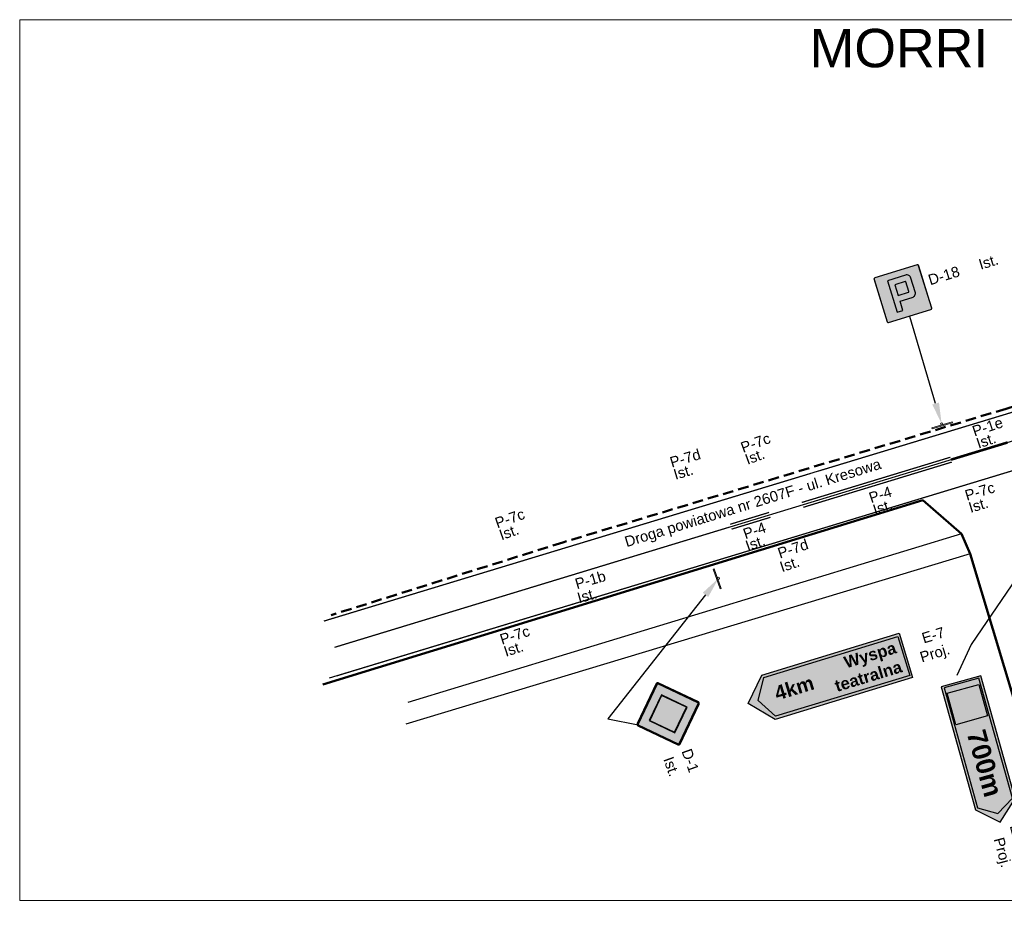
# Model space of a CAD drawing. Header units: millimetres. Extents: x -32728 to 16036, y -21222 to 1675.
# Tile 6 of 58: x 66 to 159, y 461 to 547. Entities that reach past the tile are written whole.
import ezdxf
from ezdxf import colors
from ezdxf.entities.mleader import LeaderData, LeaderLine
from ezdxf.math import Vec2, Vec3

# ---------------------------------------------------------------- set-up
doc = ezdxf.new("R2010")
doc.units = ezdxf.units.MM
for name, pattern in [('2', [1.5, 1, -0.5]), ('P-1B', [6, 2, -4]), ('P-1E', [2, 0, -1, 1]), ('P-7c', [2, 1, -1]), ('P-7d', [1, 1, 0])]:
    doc.linetypes.add(name, pattern=pattern)
doc.layers.add('0  podklady', color=250, linetype='Continuous', lineweight=5, plot=False)
doc.layers.add('pomoc', color=2, linetype='Continuous', lineweight=30, plot=False)
for name, color, linetype, lineweight in [('10 znaki pionowe istniejące', 251, 'Continuous', 15), ('10 znaki pionowe projektowane', 1, 'Continuous', 15), ('10 znaki poziome istniejące', 251, 'Continuous', 15), ('2 droga', 250, 'Continuous', 50)]:
    doc.layers.add(name, color=color, linetype=linetype, lineweight=lineweight)
doc.layers.add('2 krawedz jezdni', color=7, linetype='2', lineweight=50, true_color=0x000000)
doc.layers.add('4 wymiary', color=7, linetype='Continuous', lineweight=15, true_color=0x000000)
doc.layers.add('a znaki kierunku i miejscowosci', color=250, linetype='Continuous')
doc.layers.add('a znaki szlaki rowerowe', color=7, linetype='Continuous')
for name, color, linetype, true_color in [('ZWTraffic_Grey_0_0_0', 7, 'Continuous', 0x000000), ('ZWTraffic_Grey_2', 7, 'Continuous', 0xe1e1e1), ('ZWTraffic_Grey_255_255_255', 7, 'Continuous', 0xffffff), ('ZWTraffic_Grey_5', 7, 'Continuous', 0x1d1d1d)]:
    doc.layers.add(name, color=color, linetype=linetype, true_color=true_color)
doc.styles.add('ARIAL', font='arial.ttf')
doc.styles.add('plan', font='arial.ttf', dxfattribs={"height": 1})
doc.styles.get("Standard").update_dxf_attribs({"font": 'arial.ttf'})
doc.styles.add('znaki', font='arial.ttf')
picture_1 = doc.add_image_def('image49.png', size_in_pixel=(1872, 874))
picture_2 = doc.add_image_def('image115.png', size_in_pixel=(746, 746))

# ---------------------------------------------------------------- blocks, each defined once
blk = doc.blocks.new('Słupek')
h = blk.add_hatch(color=256)
h.paths.add_polyline_path([(-50, -5), (0, -5), (50, -5), (50, -10), (-50, -10)])
h.paths.add_polyline_path([(5, 0, 1), (-5, 0, 1)])
at = {"color": 7}
blk.add_lwpolyline([(-50, -5), (50, -5), (50, -10), (-50, -10)], close=True, dxfattribs=at)
blk.add_circle((0, 0), 5, dxfattribs=at)
blk = doc.blocks.new('P_Opis_Pionowe')
for tag, p in [('Symbol', (0, 0)), ('Stan', (5, 0))]:
    blk.add_attdef(tag, p, '', height=1)
at = {"flags": 1}
for tag, p in [('Wielkość', (0, -1.2)), ('Odblaskowość', (0, -2.4)), ('Aktywny', (0, -3.6)), ('Ilość', (0, -4.8)), ('Dodatkowe', (0, -6)), ('Kilometraż', (0, -7.2)), ('NrDrogi', (0, -8.4))]:
    blk.add_attdef(tag, p, '', height=1, dxfattribs=at)
blk = doc.blocks.new('D-18_')
at = {"layer": 'ZWTraffic_Grey_255_255_255'}
h = blk.add_hatch(color=256, dxfattribs=at)
h.dxf.hatch_style = 1
h.paths.add_polyline_path([(-450, 30, 0.414214), (-420, 0), (0, 0), (420, 0, 0.414214), (450, 30), (450, 870, 0.414214), (420, 900), (-420, 900, 0.414214), (-450, 870)])
h.paths.add_polyline_path([(-441, 30, 0.414214), (-420, 9), (420, 9, 0.414214), (441, 30), (441, 870, 0.414214), (420, 891), (-420, 891, 0.414214), (-441, 870)], flags=16)
h.paths.add_polyline_path([(-390, 240), (-390, 795), (-240, 795), (-240, 613), (90, 613), (90, 878), (293, 878), (293, 22), (90, 22), (90, 422), (-240, 422), (-240, 240)], flags=0)
h.paths.add_polyline_path([(-382, 248), (-382, 788), (-247, 788), (-247, 613), (-247, 248)], flags=0)
h = blk.add_hatch(color=256, dxfattribs=at)
h.dxf.hatch_style = 1
h.paths.add_polyline_path([(-209, 148), (-209, 772), (149, 772, -0.414244), (233, 688), (233, 414, -0.414214), (149, 330), (-93, 330), (-93, 147)])
h.paths.add_polyline_path([(-93, 446), (-93, 658), (107, 658, -0.425229), (117, 647), (117, 456, -0.414214), (107, 445)], flags=16)
at = {"layer": 'ZWTraffic_Grey_5'}
h = blk.add_hatch(color=256, dxfattribs=at)
h.dxf.hatch_style = 1
h.paths.add_polyline_path([(-441, 30), (-441, 870, -0.414214), (-420, 891), (420, 891, -0.414214), (441, 870), (441, 30, -0.414214), (420, 9), (-420, 9, -0.414214)])
h.paths.add_polyline_path([(-209, 148), (-209, 772), (149, 772, -0.414244), (233, 688), (233, 414, -0.414214), (149, 330), (-93, 330), (-93, 147)], flags=16)
h.paths.add_polyline_path([(-93, 446), (-93, 658), (107, 658, -0.425229), (117, 647), (117, 456, -0.414214), (107, 445)], flags=0)
h = blk.add_hatch(color=256, dxfattribs=at)
h.dxf.hatch_style = 1
h.paths.add_polyline_path([(-93, 446), (-93, 658), (107, 658, -0.425229), (117, 647), (117, 456, -0.414214), (107, 445)])
at = {"layer": 'ZWTraffic_Grey_255_255_255'}
for points in [[(-420, 9), (420, 9, 0.414214), (441, 30), (441, 870, 0.414214), (420, 891), (-420, 891, 0.414214), (-441, 870), (-441, 30, 0.414214), (-420, 9)], [(233, 414), (233, 688, 0.414244), (149, 772), (-209, 772), (-209, 148), (-93, 147), (-93, 330), (149, 330, 0.414214)], [(107, 445, 0.414404), (117, 456), (117, 647, 0.425229), (107, 658), (-93, 658), (-93, 446), (107, 445)]]:
    blk.add_lwpolyline(points, format="xyb", close=True, dxfattribs=at)
at = {"layer": 'ZWTraffic_Grey_5', "const_width": 5}
blk.add_lwpolyline([(-420, 0), (420, 0, 0.414214), (450, 30), (450, 870, 0.414214), (420, 900), (-420, 900, 0.414214), (-450, 870), (-450, 30, 0.414214)], format="xyb", close=True, dxfattribs=at)
blk = doc.blocks.new('D-1_')
at = {"layer": 'ZWTraffic_Grey_0_0_0'}
h = blk.add_hatch(color=256, dxfattribs=at)
h.dxf.hatch_style = 1
h.paths.add_polyline_path([(-615, 603), (-21, 9, 0.414214), (21, 9), (615, 603, 0.414214), (615, 645), (21, 1239, 0.414214), (-21, 1239), (-615, 645, 0.414214)])
h.paths.add_polyline_path([(-602, 615), (-8, 22, 0.414214), (8, 22), (602, 615, 0.414214), (602, 632), (8, 1226, 0.414214), (-8, 1226), (-602, 632, 0.414214)], flags=16)
h.paths.add_polyline_path([(0, 242), (-382, 624), (0, 1006), (382, 624)], flags=0)
h.paths.add_polyline_path([(0, 255), (-369, 624), (0, 993), (369, 624)], flags=0)
h = blk.add_hatch(color=256, dxfattribs=at)
h.dxf.hatch_style = 1
h.paths.add_polyline_path([(-381, 624), (0, 1006), (382, 624), (0, 242)])
h.paths.add_polyline_path([(-369, 624), (0, 993), (369, 624), (0, 255)], flags=16)
at = {"layer": 'ZWTraffic_Grey_2'}
h = blk.add_hatch(color=256, dxfattribs=at)
h.dxf.hatch_style = 1
h.paths.add_polyline_path([(0, 255), (369, 624), (0, 993), (-369, 624)])
at = {"layer": 'ZWTraffic_Grey_255_255_255'}
h = blk.add_hatch(color=256, dxfattribs=at)
h.dxf.hatch_style = 1
h.paths.add_polyline_path([(-602, 615, -0.414214), (-602, 632), (-8, 1226, -0.414214), (8, 1226), (602, 632, -0.414214), (602, 615), (8, 22, -0.414214), (-8, 22)])
h.paths.add_polyline_path([(-381, 624), (0, 1006), (382, 624), (0, 242)], flags=16)
h.paths.add_polyline_path([(-369, 624), (0, 993), (369, 624), (0, 255)], flags=0)
at = {"layer": 'ZWTraffic_Grey_0_0_0'}
for points in [[(21, 9), (615, 603, 0.414214), (615, 645), (21, 1239, 0.414214), (-21, 1239), (-615, 645, 0.414214), (-615, 603), (-21, 9, 0.414214)], [(8, 22), (602, 615, 0.414214), (602, 632), (8, 1226, 0.414214), (-8, 1226), (-602, 632, 0.414214), (-602, 615), (-8, 22, 0.414214), (8, 22)]]:
    blk.add_lwpolyline(points, format="xyb", close=True, dxfattribs=at)
for points in [[(0, 242), (382, 624), (0, 1006), (-381, 624), (0, 242)], [(0, 255), (369, 624), (0, 993), (-369, 624), (0, 255)]]:
    blk.add_lwpolyline(points, close=True, dxfattribs=at)
blk = doc.blocks.new('P_Opis_Poziome')
for tag, p in [('SYMBOL', (0, 0)), ('DŁUGOŚĆ', (0, -1.2)), ('STAN', (0, -2.4))]:
    blk.add_attdef(tag, p, '', height=1)
at = {"flags": 1}
for tag, p in [('Powierzchnia', (0, -3.6)), ('Powierzchnia_na_mb', (0, -4.8))]:
    blk.add_attdef(tag, p, '', height=1, dxfattribs=at)
blk = doc.blocks.new('zw$9148')
at = {"layer": 'a znaki szlaki rowerowe'}
h = blk.add_hatch(color=22, dxfattribs=at)
h.dxf.hatch_style = 1
h.paths.add_polyline_path([(0, 0), (6.041, 0), (6.933, 0.975), (6.041, 1.95), (0, 1.95)])
h.paths.add_polyline_path([(0.087, 0.12), (5.988, 0.12), (6.502, 0.975), (5.988, 1.83), (0.087, 1.83)], flags=16)
blk.add_hatch(color=255, dxfattribs=at).paths.add_polyline_path([(0.087, 0.12), (5.988, 0.12), (6.502, 0.975), (5.988, 1.83), (0.087, 1.83)])
at = {"layer": 'a znaki szlaki rowerowe', "color": 22}
for p, q in [((6.933, 0.975), (6.041, 1.95)), ((6.041, 0), (6.933, 0.975))]:
    blk.add_line(p, q, dxfattribs=at)
for points in [[(6.041, 1.95), (0, 1.95), (0, 0), (6.041, 0)], [(6.502, 0.975), (5.988, 1.83), (0.087, 1.83), (0.087, 0.12), (5.988, 0.12), (6.502, 0.975)]]:
    blk.add_lwpolyline(points, dxfattribs=at)
at = {"layer": 'a znaki szlaki rowerowe', "color": 22, "insert": (2.433, 1.476), "char_height": 0.90214, "attachment_point": 1, "style": 'ARIAL'}
blk.add_mtext('{\\fArial|b1|i0|c238|p34;700m}', dxfattribs=at)
at = {"layer": 'a znaki kierunku i miejscowosci', "color": 255}
image = blk.add_image(picture_2, insert=(0.37, 0.193), size_in_units=(1.554, 1.554), rotation=0, dxfattribs=at)
image.dxf.flags = 7
blk = doc.blocks.new('zw$C90A')
at = {"layer": 'a znaki szlaki rowerowe'}
h = blk.add_hatch(color=22, dxfattribs=at)
h.dxf.hatch_style = 1
h.paths.add_polyline_path([(0, 2.413), (2.007, 4.607), (15.599, 4.607), (15.599, 0.22), (2.007, 0.22)])
h.paths.add_polyline_path([(0.969, 2.413), (2.126, 4.337), (15.403, 4.337), (15.403, 0.49), (2.126, 0.49)], flags=16)
blk.add_hatch(color=255, dxfattribs=at).paths.add_polyline_path([(0.969, 2.413), (2.126, 4.337), (15.403, 4.337), (15.403, 0.49), (2.126, 0.49)])
at = {"layer": 'a znaki szlaki rowerowe', "color": 22}
for p, q in [((0, 2.413), (2.007, 4.607)), ((2.007, 0.22), (0, 2.413))]:
    blk.add_line(p, q, dxfattribs=at)
for points in [[(0.969, 2.413), (2.126, 4.337), (15.403, 4.337), (15.403, 0.49), (2.126, 0.49), (0.969, 2.413)], [(2.007, 4.607), (15.599, 4.607), (15.599, 0.22), (2.007, 0.22)]]:
    blk.add_lwpolyline(points, dxfattribs=at)
at = {"layer": '10 znaki pionowe projektowane', "insert": (19.726, 3.998), "char_height": 1, "width": 3.50838, "attachment_point": 3, "style": 'znaki'}
blk.add_mtext('E-7\\PProj.', dxfattribs=at)
at = {"layer": 'a znaki szlaki rowerowe', "color": 22, "attachment_point": 3, "style": 'ARIAL'}
for s, insert, char_height in [('{\\fArial|b1|i0|c238|p34;Wyspa \\Pteatralna}', (14.907, 4.004), 1.125), ('{\\fArial|b1|i0|c238|p34;4km}', (6.482, 3.224), 1.35321)]:
    blk.add_mtext(s, dxfattribs=dict(at, insert=insert, char_height=char_height))

msp = doc.modelspace()

# ---------------------------------------------------------------- linework, layer by layer
at = {"layer": '10 znaki poziome istniejące', "linetype": 'P-7d', "const_width": 0.12, "flags": 128}
for points in [[(141.287, 504.116), (179.127, 515.594)], [(127.335, 499.885), (132.81, 501.545)], [(150.874, 501.482), (128.671, 494.743)]]:
    msp.add_lwpolyline(points, dxfattribs=at)
at = {"layer": '10 znaki poziome istniejące', "linetype": 'P-1E', "const_width": 0.24, "flags": 128}
msp.add_lwpolyline([(153.878, 505.204), (159.242, 506.836)], dxfattribs=at)
at = {"layer": '10 znaki poziome istniejące', "linetype": 'Continuous', "const_width": 0.12, "flags": 128}
for points in [[(139.749, 501.154), (153.828, 505.439)], [(139.889, 500.695), (153.967, 504.98)], [(132.959, 499.088), (136.655, 500.213)], [(133.099, 498.629), (136.794, 499.753)]]:
    msp.add_lwpolyline(points, dxfattribs=at)
at = {"layer": '10 znaki poziome istniejące', "linetype": 'P-7c', "const_width": 0.12, "flags": 128}
for points in [[(160.62, 504.439), (151.048, 501.534)], [(132.821, 501.548), (140.609, 503.911)], [(94.529, 489.934), (127.332, 499.884)], [(128.659, 494.74), (95.721, 484.743)]]:
    msp.add_lwpolyline(points, dxfattribs=at)
at = {"layer": '10 znaki poziome istniejące', "linetype": 'P-1B', "const_width": 0.12, "flags": 128}
msp.add_lwpolyline([(95.595, 487.466), (132.906, 498.821)], dxfattribs=at)
at = {"layer": '2 droga'}
for points in [[(94.384, 483.92), (151.222, 501.377)], [(151.222, 501.377), (154.873, 498.192), (155.689, 496.308), (166.341, 460.936)]]:
    msp.add_lwpolyline(points, dxfattribs=at)
at = {"layer": '2 droga', "lineweight": 30}
for points in [[(154.873, 498.192), (102.439, 482.229)], [(155.689, 496.308), (102.246, 480.172)]]:
    msp.add_lwpolyline(points, dxfattribs=at)
at = {"layer": '2 krawedz jezdni', "color": 0}
msp.add_lwpolyline([(183.431, 520.025), (181.334, 517.896), (178.751, 515.935), (159.113, 510.032), (117.137, 497.381), (95.18, 490.482)], dxfattribs=at)
at = {"layer": 'pomoc'}
for points in [[(94.529, 489.934), (245.518, 535.73)], [(95.538, 487.448), (178.074, 512.567), (245.322, 532.934)], [(244.861, 530.006), (94.992, 484.522)]]:
    msp.add_lwpolyline(points, dxfattribs=at)

# ---------------------------------------------------------------- block references
at = {"layer": '10 znaki pionowe istniejące', "rotation": 17.08622672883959}
msp.add_blockref('P_Opis_Pionowe', (151.911, 521.711), dxfattribs=at).add_auto_attribs({'Symbol': 'D-18', 'Stan': 'Ist.'})
at = {"layer": '10 znaki pionowe istniejące'}
for name, p, xscale, yscale, zscale, rotation in [('D-18_', (149.991, 518.767), 0.005, 0.005, 0.005, 17.08622672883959), ('Słupek', (152.998, 508.601), 0.02, 0.02, 0.02, 17.08622672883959), ('Słupek', (131.873, 493.978), 0.02, 0.02, 0.02, 289.5366549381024), ('D-1_', (124.157, 480.102), 0.005000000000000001, 0.005000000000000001, 0.005000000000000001, 289.5366549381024)]:
    msp.add_blockref(name, p, dxfattribs=dict(at, xscale=xscale, yscale=yscale, zscale=zscale, rotation=rotation))
ref = msp.add_blockref('P_Opis_Pionowe', (128.349, 477.617), dxfattribs=dict(at, rotation=289.5366549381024))
ref.add_attrib('Symbol', 'D-1', (128.349, 477.617), dxfattribs={"layer": '0', "height": 1, "rotation": 289.53665})
ref.add_attrib('Stan', 'Ist.', (126.622, 476.865), dxfattribs={"layer": '0', "height": 1, "rotation": 289.53665})
at = {"layer": '10 znaki pionowe projektowane', "rotation": 16.91242310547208}
msp.add_blockref('zw$C90A', (135.383, 479.824), dxfattribs=at)
at = {"layer": '10 znaki pionowe projektowane', "xscale": 2, "yscale": 2, "zscale": 2, "rotation": 285.6221002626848}
msp.add_blockref('zw$9148', (152.943, 483.706), dxfattribs=at)
at = {"layer": '10 znaki pionowe projektowane'}
ref = msp.add_blockref('P_Opis_Pionowe', (159.438, 470.519), dxfattribs=dict(at, rotation=285.0401085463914))
ref.add_attrib('Symbol', 'E-12a', (159.438, 470.519), dxfattribs={"layer": '0', "height": 1, "rotation": 1365.04011})
ref.add_attrib('Stan', 'Proj.', (157.918, 469.287), dxfattribs={"layer": '0', "height": 1, "rotation": 1365.04011})
at = {"layer": '10 znaki poziome istniejące'}
ref = msp.add_blockref('P_Opis_Poziome', (156.103, 507.389), dxfattribs=dict(at, rotation=18.18600744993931))
ref.add_attrib('SYMBOL', 'P-1e', (156.103, 507.389), dxfattribs={"layer": '0', "height": 1, "rotation": 18.18601})
ref.add_attrib('STAN', 'Ist.', (156.478, 506.249), dxfattribs={"layer": '0', "height": 1, "rotation": 18.18601})
ref = msp.add_blockref('P_Opis_Poziome', (134.194, 505.842), dxfattribs=dict(at, rotation=20.0527424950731))
ref.add_attrib('SYMBOL', 'P-7c', (134.194, 505.842), dxfattribs={"layer": '0', "height": 1, "rotation": 20.05274})
ref.add_attrib('STAN', 'Ist.', (134.606, 504.715), dxfattribs={"layer": '0', "height": 1, "rotation": 20.05274})
ref = msp.add_blockref('P_Opis_Poziome', (127.442, 504.445), dxfattribs=dict(at, rotation=16.63418134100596))
ref.add_attrib('SYMBOL', 'P-7d', (127.442, 504.445), dxfattribs={"layer": '0', "height": 1, "rotation": 376.63418})
ref.add_attrib('STAN', 'Ist.', (127.786, 503.295), dxfattribs={"layer": '0', "height": 1, "rotation": 376.63418})
ref = msp.add_blockref('P_Opis_Poziome', (146.311, 501.085), dxfattribs=dict(at, rotation=18.22156176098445))
ref.add_attrib('SYMBOL', 'P-4', (146.311, 501.085), dxfattribs={"layer": '0', "height": 1, "rotation": 18.22156})
ref.add_attrib('STAN', 'Ist.', (146.686, 499.945), dxfattribs={"layer": '0', "height": 1, "rotation": 18.22156})
ref = msp.add_blockref('P_Opis_Poziome', (155.384, 501.31), dxfattribs=dict(at, rotation=16.88257736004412))
ref.add_attrib('SYMBOL', 'P-7c', (155.384, 501.31), dxfattribs={"layer": '0', "height": 1, "rotation": 376.88258})
ref.add_attrib('STAN', 'Ist.', (155.733, 500.162), dxfattribs={"layer": '0', "height": 1, "rotation": 376.88258})
ref = msp.add_blockref('P_Opis_Poziome', (110.913, 498.701), dxfattribs=dict(at, rotation=19.2788828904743))
ref.add_attrib('SYMBOL', 'P-7c', (110.913, 498.701), dxfattribs={"layer": '0', "height": 1, "rotation": 19.27888})
ref.add_attrib('STAN', 'Ist.', (111.309, 497.568), dxfattribs={"layer": '0', "height": 1, "rotation": 19.27888})
ref = msp.add_blockref('P_Opis_Poziome', (134.411, 497.666), dxfattribs=dict(at, rotation=19.23602503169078))
ref.add_attrib('SYMBOL', 'P-4', (134.411, 497.666), dxfattribs={"layer": '0', "height": 1, "rotation": 19.23603})
ref.add_attrib('STAN', 'Ist.', (134.638, 496.53), dxfattribs={"layer": '0', "height": 1, "rotation": 19.23603})
ref = msp.add_blockref('P_Opis_Poziome', (137.681, 495.841), dxfattribs=dict(at, rotation=18.67248796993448))
ref.add_attrib('SYMBOL', 'P-7d', (137.681, 495.841), dxfattribs={"layer": '0', "height": 1, "rotation": 378.67249})
ref.add_attrib('STAN', 'Ist.', (137.881, 494.541), dxfattribs={"layer": '0', "height": 1, "rotation": 378.67249})
ref = msp.add_blockref('P_Opis_Poziome', (118.452, 492.943), dxfattribs=dict(at, rotation=16.06543650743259))
ref.add_attrib('SYMBOL', 'P-1b', (118.452, 492.943), dxfattribs={"layer": '0', "height": 1, "rotation": 376.06544})
ref.add_attrib('STAN', 'Ist.', (118.664, 491.603), dxfattribs={"layer": '0', "height": 1, "rotation": 376.06544})
ref = msp.add_blockref('P_Opis_Poziome', (111.359, 487.681), dxfattribs=dict(at, rotation=17.86189701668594))
ref.add_attrib('SYMBOL', 'P-7c', (111.359, 487.681), dxfattribs={"layer": '0', "height": 1, "rotation": 377.8619})
ref.add_attrib('STAN', 'Ist.', (111.727, 486.539), dxfattribs={"layer": '0', "height": 1, "rotation": 377.8619})

# ---------------------------------------------------------------- texts
at = {"layer": '0  podklady', "color": 1, "insert": (140.496, 545.992), "char_height": 3.636, "width": 51.91881, "attachment_point": 1}
msp.add_mtext('MORRI', dxfattribs=at)
at = {"layer": '4 wymiary', "insert": (122.87, 497.879), "char_height": 1, "width": 39.13293, "attachment_point": 1, "rotation": 17.11965, "style": 'plan'}
msp.add_mtext('\\pxsm1,ql;{\\fArial|b0|i0|c0|p34;Droga powiatowa nr 2607F - ul. Kresowa}', dxfattribs=at)

# ---------------------------------------------------------------- pictures from other files: only their frames are drawn
at = {"layer": '0  podklady'}
image = msp.add_image(picture_1, insert=(65.691, 463.485), size_in_units=(178.581, 83.376), rotation=0, dxfattribs=at)
image.dxf.flags = 7

# ---------------------------------------------------------------- leaders
at = {"layer": '10 znaki pionowe istniejące'}
ml = msp.add_multileader_mtext('Standard', dxfattribs=at)
ml.set_content('', color=256)
ml.set_leader_properties()
ml.build(insert=Vec2(0, 0))
ml.multileader.update_dxf_attribs({"has_dogleg": 0, "arrow_head_size": 2})
ctx = ml.context
ctx.base_point, ctx.arrow_head_size = Vec3(145.991, 518.767), 2
ctx.text_align_type = 2
notes = []
notes.append((ctx, [(0, (1, 1, 0), (157.991, 518.767), (-1, 0), 8, [(0, [(152.998, 508.601)], 256, [])])]))
ctx.mtext.insert, ctx.mtext.alignment, ctx.mtext.flow_direction = Vec3(147.991, 520.767), 3, 5
ml = msp.add_multileader_mtext('Standard', dxfattribs=at)
ml.set_content('', color=256)
ml.set_leader_properties()
ml.build(insert=Vec2(0, 0))
ml.multileader.update_dxf_attribs({"has_dogleg": 0, "arrow_head_size": 2})
ctx = ml.context
ctx.base_point, ctx.arrow_head_size = Vec3(124.273, 480.098), 2
ctx.text_align_type = 2
notes.append((ctx, [(0, (1, 1, 0), (116.273, 480.098), (1, 0), 8, [(0, [(131.873, 493.978), (121.377, 480.683)], 256, [])])]))
ctx.mtext.insert, ctx.mtext.alignment, ctx.mtext.flow_direction = Vec3(126.273, 482.098), 3, 5
at = {"layer": '10 znaki pionowe projektowane'}
ml = msp.add_multileader_mtext('Standard', dxfattribs=at)
ml.set_content('', color=256)
ml.set_leader_properties()
ml.build(insert=Vec2(0, 0))
ml.multileader.update_dxf_attribs({"has_dogleg": 0, "arrow_head_size": 0.8})
ctx = ml.context
ctx.base_point, ctx.char_height, ctx.arrow_head_size, ctx.landing_gap_size, ctx.plane_origin, ctx.plane_x_axis, ctx.plane_y_axis = Vec3(154.116, 484.05), 0.8, 0.8, 0.4, Vec3(184.529, 336.627), Vec3(0.404062, 0.914732), Vec3(-0.914732, 0.404062)
ctx.text_align_type = 2
notes.append((ctx, [(0, (1, 1, 0), (157.671, 492.099), (-0.404062, -0.914732), 8, [(0, [(162.438, 497.506), (155.794, 487.699)], 256, [])])]))
ctx.mtext.insert, ctx.mtext.text_direction, ctx.mtext.rotation, ctx.mtext.alignment, ctx.mtext.flow_direction = Vec3(153.911, 484.577), Vec3(0.404062, 0.914732), 1.154843, 3, 5
for ctx, leaders in notes:
    for number, flags, end, landing, length, lines in leaders:
        leader = LeaderData()
        leader.index, (leader.has_last_leader_line, leader.has_dogleg_vector, leader.attachment_direction) = number, flags
        leader.last_leader_point, leader.dogleg_vector, leader.dogleg_length = Vec3(end), Vec3(landing), length
        for number, points, colour, breaks in lines:
            line = LeaderLine()
            line.index, line.vertices, line.color, line.breaks = number, Vec3.list(points), colors.encode_raw_color(colour), breaks
            leader.lines.append(line)
        ctx.leaders.append(leader)

doc.saveas('drawing.dxf')
